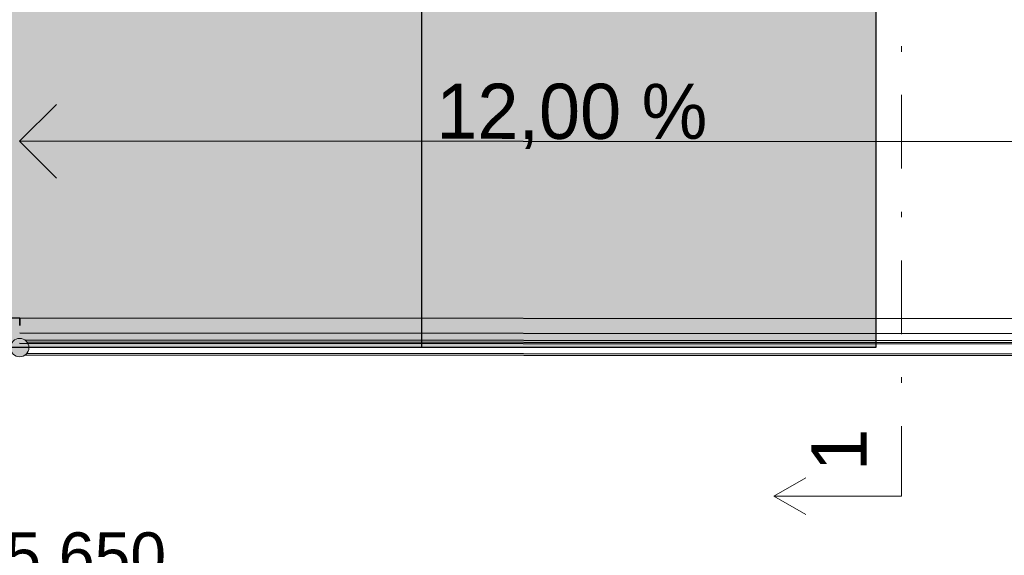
# Model space of a CAD drawing. Header units: millimetres. Extents: x 126830 to 197420, y -10585 to 21156.
# Tile 37 of 100: x 142822 to 145496, y 11079 to 12535. Entities that reach past the tile are written whole.
import ezdxf
from ezdxf.enums import TextEntityAlignment as Align

# ---------------------------------------------------------------- set-up
doc = ezdxf.new("R2010")
doc.units = ezdxf.units.MM
doc.header["$MEASUREMENT"] = 0
doc.linetypes.add('Čerchovaná', pattern=[450, 200, -117.5, 15, -117.5])
for name, color, linetype in [('Nové_0', 7, 'Continuous'), ('Nové_Anotace - SP', 7, 'Continuous'), ('Nové_Konstrukce - nenosné', 7, 'Continuous'), ('Nové_Kóty - SP', 7, 'Continuous'), ('Nové_Výplně - Povrchové', 7, 'Continuous'), ('TZB - VZT', 7, 'Continuous')]:
    doc.layers.add(name, color=color, linetype=linetype)
doc.styles.add('GENEROVANÝ_STYL_1', font='txt')
doc.styles.add('GENEROVANÝ_STYL_2', font='txt')
doc.dimstyles.new('GENEROVANÝ_STYL__3', dxfattribs={"dimtxt": 125, "dimasz": 190, "dimexe": 0.18, "dimexo": 300, "dimgap": 0, "dimtad": 1, "dimtih": 1, "dimtoh": 1, "dimdec": 0, "dimzin": 0, "dimdsep": 46, "dimtxsty": 'GENEROVANÝ_STYL_2', "dimblk": 'ARROWHEAD_6', "dimblk1": 'ARROWHEAD_6', "dimblk2": 'ARROWHEAD_6', "dimcen": 0.09, "dimclrd": 1, "dimclre": 1, "dimclrt": 1, "dimazin": 0, "dimtfac": 1, "dimtdec": 4, "dimtmove": 0, "dimatfit": 3, "dimfxl": 1, "dimtolj": 1, "dimtzin": 0, "dimarcsym": 0})

# ---------------------------------------------------------------- blocks, each defined once
blk = doc.blocks.new('Rovná rampa 25[1]_1', base_point=(145821.6, 12203.1))
at = {"layer": 'Nové_0', "color": 1, "linetype": 'Continuous', "lineweight": 25}
for p, q in [((142921.7, 12304.9), (142821.6, 12205)), ((145821.6, 12203.1), (142821.6, 12205)), ((142821.6, 12205), (142921.6, 12104.9)), ((145821.3, 11653.1), (142821.3, 11655))]:
    blk.add_line(p, q, dxfattribs=at)
at = {"layer": 'Nové_0', "color": 8, "lineweight": 13, "style": 'GENEROVANÝ_STYL_1'}
blk.add_attdef('mainPercentage', text='', height=150, rotation=359.9646, dxfattribs=at).set_placement((144321.7, 12286.4), align=Align.MIDDLE_CENTER)
blk = doc.blocks.new('Čára_14_1', base_point=(145217.1, 11240.1))
at = {"color": 1, "linetype": 'Continuous', "lineweight": 13}
for q in [(144957.1, 11290.1), (144957.1, 11190.1)]:
    blk.add_line((144870.5, 11240.1), q, dxfattribs=at)
at = {"color": 1, "linetype": 'Continuous', "lineweight": 18}
blk.add_line((145217.1, 11240.1), (144870.5, 11240.1), dxfattribs=at)
blk = doc.blocks.new('*D65')
at = {"layer": 'Nové_Kóty - SP', "color": 1, "linetype": 'Continuous', "lineweight": 25}
for p, q in [((140171.4, 10802.4), (140171.4, 11289.9)), ((145821.3, 10802.4), (145821.3, 11289.9)), ((140271.4, 11089.9), (140071.4, 10889.9)), ((145721.3, 10889.9), (145921.3, 11089.9)), ((140021.4, 10989.9), (140171.4, 10989.9)), ((140171.4, 10989.9), (145821.3, 10989.9)), ((145821.3, 10989.9), (145971.3, 10989.9))]:
    blk.add_line(p, q, dxfattribs=at)
at = {"layer": 'Nové_Kóty - SP', "color": 1, "lineweight": 25, "insert": (142782.6, 11014.9), "char_height": 125, "attachment_point": 7, "style": 'GENEROVANÝ_STYL_2'}
blk.add_mtext('\\A1;{\\pql;\\fArial|b0|i0|c0|p38;5\xa0650}', dxfattribs=at)
blk = doc.blocks.new('ARROWHEAD_6')
at = {"color": 0, "linetype": 'Continuous', "lineweight": 0}
for p, q in [((-0.5, -0.5), (0.5, 0.5)), ((0, 0), (-1, 0))]:
    blk.add_line(p, q, dxfattribs=at)

msp = doc.modelspace()

# ---------------------------------------------------------------- hatches: boundary and pattern name
at = {"linetype": 'Continuous', "lineweight": 0}
msp.add_hatch(color=255, dxfattribs=at).paths.add_polyline_path([(142846.9, 11644, 1), (142796.9, 11644, 1)])
at = {"layer": 'Nové_Výplně - Povrchové', "linetype": 'Continuous', "lineweight": 0, "true_color": 0xffd4d4}
for points in [[(140171.4, 12915), (140171.4, 11645), (145148.1, 11645), (145148.1, 12915)], [(140446.4, 12915.1), (140446.4, 11645), (143914.1, 11645), (143914.1, 12915.1)]]:
    msp.add_hatch(color=254, dxfattribs=at).paths.add_polyline_path(points)

# ---------------------------------------------------------------- linework, layer by layer
at = {"color": 1, "linetype": 'Čerchovaná', "lineweight": 18}
msp.add_line((145217.1, 13680.8), (145217.1, 11240.1), dxfattribs=at)
at = {"layer": 'Nové_0', "color": 1, "linetype": 'Continuous', "lineweight": 25}
for p, q in [((142821.9, 11724), (140812.2, 11724.7)), ((142821.9, 11724), (142821.9, 11724)), ((142822, 11724), (142821.9, 11703.9)), ((142821.9, 11703.9), (142822, 11724)), ((142822, 11724), (142821.9, 11724)), ((145808.1, 11722), (142822, 11724)), ((142821.9, 11684), (142821.9, 11684)), ((142821.9, 11684), (142821.9, 11684)), ((142821.9, 11684), (145808, 11682)), ((145544.6, 11662.2), (142836.9, 11664)), ((145539.6, 11657.2), (142841.9, 11659)), ((145539.6, 11657.2), (142841.9, 11659)), ((142836.9, 11624), (145544.6, 11622.2)), ((142841.9, 11629), (145539.6, 11627.2)), ((142841.9, 11629), (145539.6, 11627.2))]:
    msp.add_line(p, q, dxfattribs=at)
at = {"layer": 'Nové_Konstrukce - nenosné', "color": 1, "linetype": 'Continuous', "lineweight": 25}
for points in [[(140171.4, 12915), (140171.4, 11645), (145148.1, 11645), (145148.1, 12915)], [(140446.4, 12915.1), (140446.4, 11645), (143914.1, 11645), (143914.1, 12915.1)]]:
    msp.add_lwpolyline(points, close=True, dxfattribs=at)
at = {"layer": 'TZB - VZT', "color": 1, "linetype": 'Continuous', "lineweight": 13}
msp.add_circle((142821.9, 11644), 25, dxfattribs=at)

# ---------------------------------------------------------------- block references
at = {"color": 1, "linetype": 'Continuous', "lineweight": 18}
msp.add_blockref('Čára_14_1', (145217.1, 11240.1), dxfattribs=at)
at = {"layer": 'Nové_0', "color": 1, "linetype": 'Continuous', "lineweight": 25}
msp.add_blockref('Rovná rampa 25[1]_1', (145821.6, 12203.1), dxfattribs=at).add_auto_attribs({'mainPercentage': '12,00 %'})

# ---------------------------------------------------------------- texts
at = {"layer": 'Nové_Anotace - SP', "color": 1, "linetype": 'Continuous', "lineweight": 25, "insert": (145047.4, 11424.2), "char_height": 150, "attachment_point": 6, "rotation": 90, "style": 'GENEROVANÝ_STYL_1'}
msp.add_mtext('\\A1;{\\pqr;\\fArial|b0|i0|c238|p38;1}', dxfattribs=at)

# ---------------------------------------------------------------- dimensions: what is measured, and where the dimension line sits
at = {"layer": 'Nové_Kóty - SP', "color": 1, "linetype": 'Continuous', "lineweight": 25}
dim = msp.add_linear_dim(base=(145821.3, 10989.9), p1=(140171.4, 12754.9), p2=(145821.3, 11653.1), dimstyle='GENEROVANÝ_STYL__3', dxfattribs=at)
dim.commit()
dim.dimension.update_dxf_attribs({"geometry": '*D65', "text_midpoint": (142997.3, 11077.4), "dimtype": 160})

doc.saveas('drawing.dxf')
